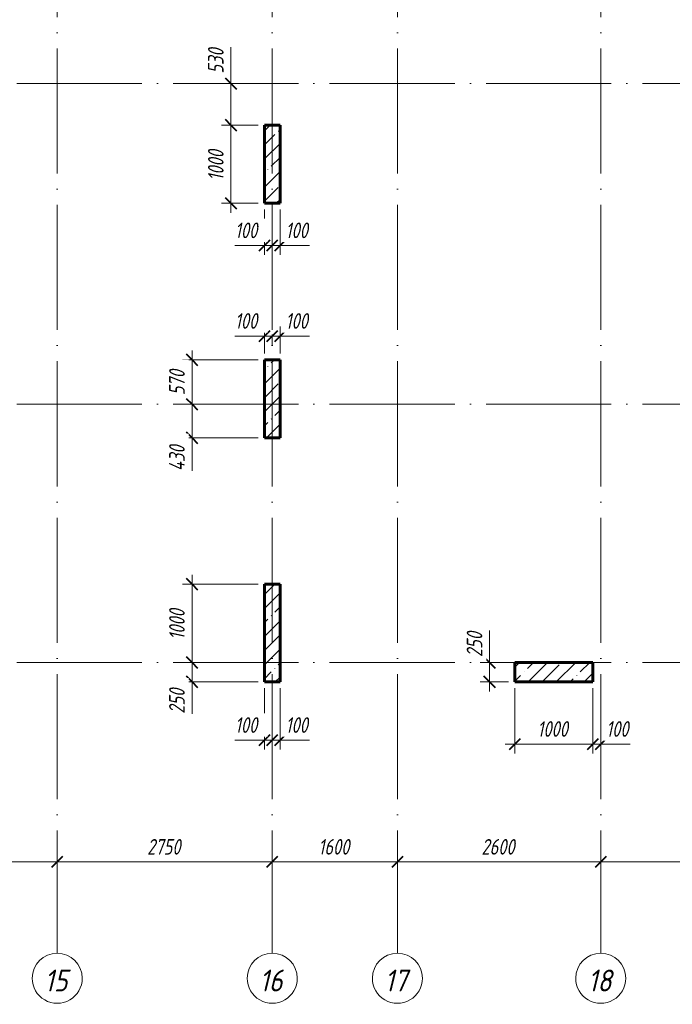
# Model space of a CAD drawing. Header units: millimetres. Extents: x 6092 to 73550, y -4371 to 20491.
# Tile 12 of 24: x 46770 to 55115, y -4371 to 8218. Entities that reach past the tile are written whole.
import ezdxf

# ---------------------------------------------------------------- set-up
doc = ezdxf.new("R2010")
doc.units = ezdxf.units.MM
doc.linetypes.add('ADSK_Линия сетки', pattern=[2000, 1600, -200, 0, -200])
for name, color, linetype, lineweight in [('A-____-____-DIMS', 211, 'Continuous', 9), ('A-____-____-DIMS-80', 211, 'Continuous', 9), ('S-COLS-____-MCUT', 52, 'Continuous', 40), ('S-COLS-____-OTLN', 52, 'Continuous', 18), ('S-GRID-____-IDEN', 1, 'Continuous', 20), ('S-GRID-____-OTLN', 1, 'Continuous', 9)]:
    doc.layers.add(name, color=color, linetype=linetype, lineweight=lineweight)
doc.styles.add('GOST Common_I', font='GOST_Common Italic.ttf', dxfattribs={"width": 0.9, "height": 280})
doc.styles.add('GOST Common_I_1', font='GOST_Common Italic.ttf', dxfattribs={"width": 0.8, "height": 200})
doc.dimstyles.new('ADSK_Округление_5мм__Узкий_', dxfattribs={"dimscale": 304.8, "dimtxt": 0.659918, "dimasz": 0.472441, "dimexe": 0.393701, "dimexo": 0.000861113, "dimgap": 0.104987, "dimtad": 1, "dimdec": 0, "dimlfac": 304.8, "dimrnd": 5, "dimdsep": 46, "dimtxsty": 'GOST Common_I_1', "dimblk1": 'OBLIQUE', "dimblk2": 'OBLIQUE', "dimsah": 1, "dimcen": 0.09, "dimdle": 0.393701, "dimazin": 0, "dimtfac": 1, "dimtdec": 4, "dimtix": 1, "dimtmove": 1, "dimatfit": 3, "dimfxl": 1, "dimtvp": 1, "dimtfill": 1, "dimtolj": 1, "dimtzin": 0, "dimlwd": 20, "dimlwe": 20, "dimarcsym": 2})
doc.dimstyles.new('ADSK_Округление_5мм__Узкий__1', dxfattribs={"dimscale": 304.8, "dimtxt": 0.659918, "dimasz": 0.472441, "dimexe": 0.393701, "dimexo": 0.000861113, "dimgap": 0.104987, "dimtad": 1, "dimdec": 0, "dimlfac": 304.8, "dimrnd": 5, "dimdsep": 46, "dimtxsty": 'GOST Common_I_1', "dimblk1": 'OBLIQUE', "dimblk2": 'OBLIQUE', "dimsah": 1, "dimcen": 0.09, "dimdle": 0.393701, "dimazin": 0, "dimtfac": 1, "dimtdec": 4, "dimtix": 1, "dimtmove": 0, "dimatfit": 3, "dimfxl": 1, "dimtvp": 1, "dimtfill": 1, "dimtolj": 1, "dimtzin": 0, "dimlwd": 20, "dimlwe": 20, "dimarcsym": 2})
pattern_1 = [(45, (16130.72, 8588.57), (-179.6051, 179.6051), []), (45, (16310.33, 8588.57), (-179.6051, 179.6051), [317.5, -63.5, 2.682, -60.818])]

# ---------------------------------------------------------------- blocks, each defined once
blk = doc.blocks.new('Ось сетки - Круг_Ø8 мм-6408-КЖ1_ПЭ_ВЭ3_Опалубка_Пилоны')
at = {"layer": 'S-GRID-____-IDEN'}
for start, end in [(90, 270), (270, 90)]:
    blk.add_arc((6412, 0), 320, start, end, dxfattribs=at)
blk = doc.blocks.new('DIMBLOCK15-КЖ1_ПЭ_ВЭ3_Опалубка_Пилоны')
at = {"layer": 'A-____-____-DIMS-80', "lineweight": 40}
for p, q in [((45500, -2551), (45572, -2479)), ((47250, -2551), (47322, -2479)), ((45500, -2551), (45428, -2623)), ((47250, -2551), (47178, -2623))]:
    blk.add_line(p, q, dxfattribs=at)
at = {"layer": 'A-____-____-DIMS-80', "lineweight": 20}
for p, q in [((45500, -2551), (45500, -2529)), ((45500, -2551), (47250, -2551)), ((45500, -2551), (45500, -2671)), ((47250, -2551), (47250, -2529)), ((47250, -2551), (47250, -2671))]:
    blk.add_line(p, q, dxfattribs=at)
at = {"layer": 'A-____-____-DIMS-80', "color": 0, "lineweight": 20, "insert": (46165, -2258), "char_height": 200, "width": 503.2, "attachment_point": 1, "line_spacing_factor": 1.022761, "style": 'GOST Common_I_1', "bg_fill": 3, "box_fill_scale": 1.25, "bg_fill_color": 256, "bg_fill_true_color": 13158600, "bg_fill_transparency": 0}
blk.add_mtext('1750', dxfattribs=at)
blk = doc.blocks.new('_Oblique')
at = {"color": 0, "linetype": 'ByBlock', "lineweight": -2}
blk.add_line((-0.5, -0.5), (0.5, 0.5), dxfattribs=at)
blk = doc.blocks.new('DIMBLOCK16-КЖ1_ПЭ_ВЭ3_Опалубка_Пилоны')
at = {"layer": 'A-____-____-DIMS-80', "lineweight": 40}
for p, q in [((47250, -2551), (47322, -2479)), ((50000, -2551), (50072, -2479)), ((47250, -2551), (47178, -2623)), ((50000, -2551), (49928, -2623))]:
    blk.add_line(p, q, dxfattribs=at)
at = {"layer": 'A-____-____-DIMS-80', "lineweight": 20}
for p, q in [((47250, -2551), (47250, -2529)), ((47250, -2551), (50000, -2551)), ((47250, -2551), (47250, -2671)), ((50000, -2551), (50000, -2529)), ((50000, -2551), (50000, -2671))]:
    blk.add_line(p, q, dxfattribs=at)
at = {"layer": 'A-____-____-DIMS-80', "color": 0, "lineweight": 20, "insert": (48400, -2258), "char_height": 200, "width": 540.02, "attachment_point": 1, "line_spacing_factor": 1.022761, "style": 'GOST Common_I_1', "bg_fill": 3, "box_fill_scale": 1.25, "bg_fill_color": 256, "bg_fill_true_color": 13158600, "bg_fill_transparency": 0}
blk.add_mtext('2750', dxfattribs=at)
blk = doc.blocks.new('DIMBLOCK17-КЖ1_ПЭ_ВЭ3_Опалубка_Пилоны')
at = {"layer": 'A-____-____-DIMS-80', "lineweight": 40}
for p, q in [((50000, -2551), (50072, -2479)), ((51600, -2551), (51672, -2479)), ((50000, -2551), (49928, -2623)), ((51600, -2551), (51528, -2623))]:
    blk.add_line(p, q, dxfattribs=at)
at = {"layer": 'A-____-____-DIMS-80', "lineweight": 20}
for p, q in [((50000, -2551), (50000, -2529)), ((50000, -2551), (51600, -2551)), ((50000, -2551), (50000, -2671)), ((51600, -2551), (51600, -2529)), ((51600, -2551), (51600, -2671))]:
    blk.add_line(p, q, dxfattribs=at)
at = {"layer": 'A-____-____-DIMS-80', "color": 0, "lineweight": 20, "insert": (50590, -2258), "char_height": 200, "width": 503.2, "attachment_point": 1, "line_spacing_factor": 1.022761, "style": 'GOST Common_I_1', "bg_fill": 3, "box_fill_scale": 1.25, "bg_fill_color": 256, "bg_fill_true_color": 13158600, "bg_fill_transparency": 0}
blk.add_mtext('1600', dxfattribs=at)
blk = doc.blocks.new('DIMBLOCK18-КЖ1_ПЭ_ВЭ3_Опалубка_Пилоны')
at = {"layer": 'A-____-____-DIMS-80', "lineweight": 40}
for p, q in [((51600, -2551), (51672, -2479)), ((54200, -2551), (54272, -2479)), ((51600, -2551), (51528, -2623)), ((54200, -2551), (54128, -2623))]:
    blk.add_line(p, q, dxfattribs=at)
at = {"layer": 'A-____-____-DIMS-80', "lineweight": 20}
for p, q in [((51600, -2551), (51600, -2529)), ((51600, -2551), (54200, -2551)), ((51600, -2551), (51600, -2671)), ((54200, -2551), (54200, -2529)), ((54200, -2551), (54200, -2671))]:
    blk.add_line(p, q, dxfattribs=at)
at = {"layer": 'A-____-____-DIMS-80', "color": 0, "lineweight": 20, "insert": (52675, -2258), "char_height": 200, "width": 540.02, "attachment_point": 1, "line_spacing_factor": 1.022761, "style": 'GOST Common_I_1', "bg_fill": 3, "box_fill_scale": 1.25, "bg_fill_color": 256, "bg_fill_true_color": 13158600, "bg_fill_transparency": 0}
blk.add_mtext('2600', dxfattribs=at)
blk = doc.blocks.new('DIMBLOCK19-КЖ1_ПЭ_ВЭ3_Опалубка_Пилоны')
at = {"layer": 'A-____-____-DIMS-80', "lineweight": 40}
for p, q in [((54200, -2551), (54272, -2479)), ((56700, -2551), (56772, -2479)), ((54200, -2551), (54128, -2623)), ((56700, -2551), (56628, -2623))]:
    blk.add_line(p, q, dxfattribs=at)
at = {"layer": 'A-____-____-DIMS-80', "lineweight": 20}
for p, q in [((54200, -2551), (54200, -2529)), ((54200, -2551), (56700, -2551)), ((54200, -2551), (54200, -2671)), ((56700, -2551), (56700, -2529)), ((56700, -2551), (56700, -2671))]:
    blk.add_line(p, q, dxfattribs=at)
at = {"layer": 'A-____-____-DIMS-80', "color": 0, "lineweight": 20, "insert": (55225, -2258), "char_height": 200, "width": 540.02, "attachment_point": 1, "line_spacing_factor": 1.022761, "style": 'GOST Common_I_1', "bg_fill": 3, "box_fill_scale": 1.25, "bg_fill_color": 256, "bg_fill_true_color": 13158600, "bg_fill_transparency": 0}
blk.add_mtext('2500', dxfattribs=at)
blk = doc.blocks.new('DIMBLOCK53-КЖ1_ПЭ_ВЭ3_Опалубка_Пилоны')
at = {"layer": 'A-____-____-DIMS-80', "lineweight": 20}
for p, q in [((49900, -994), (49900, -330)), ((49523, -994), (49870, -994)), ((49780, -994), (50000, -994)), ((49870, -994), (49950, -994)), ((49900, -994), (49900, -1114)), ((50000, -994), (50000, -972)), ((50000, -994), (50000, -1114))]:
    blk.add_line(p, q, dxfattribs=at)
at = {"layer": 'A-____-____-DIMS-80', "lineweight": 40}
for p, q in [((49900, -994), (49828, -1066)), ((49900, -994), (49972, -922)), ((50000, -994), (49928, -1066)), ((50000, -994), (50072, -922))]:
    blk.add_line(p, q, dxfattribs=at)
at = {"layer": 'A-____-____-DIMS-80', "color": 0, "lineweight": 20, "insert": (49523, -701), "char_height": 200, "width": 368.19, "attachment_point": 1, "line_spacing_factor": 1.022761, "style": 'GOST Common_I_1', "bg_fill": 3, "box_fill_scale": 1.25, "bg_fill_color": 256, "bg_fill_true_color": 13158600, "bg_fill_transparency": 0}
blk.add_mtext('100', dxfattribs=at)
blk = doc.blocks.new('DIMBLOCK54-КЖ1_ПЭ_ВЭ3_Опалубка_Пилоны')
at = {"layer": 'A-____-____-DIMS-80', "lineweight": 20}
for p, q in [((50100, -994), (50100, -330)), ((50000, -994), (50000, -972)), ((50000, -994), (50220, -994)), ((50000, -994), (50000, -1114)), ((50130, -994), (50050, -994)), ((50100, -994), (50100, -1114)), ((50477, -994), (50130, -994))]:
    blk.add_line(p, q, dxfattribs=at)
at = {"layer": 'A-____-____-DIMS-80', "lineweight": 40}
for p, q in [((50000, -994), (49928, -1066)), ((50000, -994), (50072, -922)), ((50100, -994), (50028, -1066)), ((50100, -994), (50172, -922))]:
    blk.add_line(p, q, dxfattribs=at)
at = {"layer": 'A-____-____-DIMS-80', "color": 0, "lineweight": 20, "insert": (50170, -701), "char_height": 200, "width": 368.19, "attachment_point": 1, "line_spacing_factor": 1.022761, "style": 'GOST Common_I_1', "bg_fill": 3, "box_fill_scale": 1.25, "bg_fill_color": 256, "bg_fill_true_color": 13158600, "bg_fill_transparency": 0}
blk.add_mtext('100', dxfattribs=at)
blk = doc.blocks.new('DIMBLOCK55-КЖ1_ПЭ_ВЭ3_Опалубка_Пилоны')
at = {"layer": 'A-____-____-DIMS-80', "lineweight": 40}
for p, q in [((48974, 1000), (48902, 1072)), ((48974, 1000), (49046, 928)), ((48974, 0), (48902, 72)), ((48974, 0), (49046, -72))]:
    blk.add_line(p, q, dxfattribs=at)
at = {"layer": 'A-____-____-DIMS-80', "lineweight": 20}
for p, q in [((48974, 1120), (48974, 0)), ((48974, 1000), (48854, 1000)), ((48974, 1000), (49820, 1000)), ((48974, 0), (48854, 0)), ((48974, 0), (48996, 0))]:
    blk.add_line(p, q, dxfattribs=at)
at = {"layer": 'A-____-____-DIMS-80', "color": 0, "lineweight": 20, "insert": (48681, 290), "char_height": 200, "width": 503.2, "attachment_point": 1, "rotation": 90, "line_spacing_factor": 1.022761, "style": 'GOST Common_I_1', "bg_fill": 3, "box_fill_scale": 1.25, "bg_fill_color": 256, "bg_fill_true_color": 13158600, "bg_fill_transparency": 0}
blk.add_mtext('1000', dxfattribs=at)
blk = doc.blocks.new('DIMBLOCK56-КЖ1_ПЭ_ВЭ3_Опалубка_Пилоны')
at = {"layer": 'A-____-____-DIMS-80', "lineweight": 40}
for p, q in [((48974, 0), (48902, 72)), ((48974, 0), (49046, -72)), ((48974, -250), (48902, -178)), ((48974, -250), (49046, -322))]:
    blk.add_line(p, q, dxfattribs=at)
at = {"layer": 'A-____-____-DIMS-80', "lineweight": 20}
for p, q in [((48974, 0), (48854, 0)), ((48974, 0), (48974, -370)), ((48974, 0), (48996, 0)), ((48974, -279), (48974, -125)), ((48974, -250), (48854, -250)), ((48974, -250), (49820, -250)), ((48974, -656), (48974, -279))]:
    blk.add_line(p, q, dxfattribs=at)
at = {"layer": 'A-____-____-DIMS-80', "color": 0, "lineweight": 20, "insert": (48681, -656), "char_height": 200, "width": 405.01, "attachment_point": 1, "rotation": 90, "line_spacing_factor": 1.022761, "style": 'GOST Common_I_1', "bg_fill": 3, "box_fill_scale": 1.25, "bg_fill_color": 256, "bg_fill_true_color": 13158600, "bg_fill_transparency": 0}
blk.add_mtext('250', dxfattribs=at)
blk = doc.blocks.new('DIMBLOCK57-КЖ1_ПЭ_ВЭ3_Опалубка_Пилоны')
at = {"layer": 'A-____-____-DIMS-80', "lineweight": 20}
for p, q in [((54100, -1044), (54100, -330)), ((54200, -1044), (54200, -924)), ((54320, -1044), (54100, -1044)), ((54100, -1044), (54100, -1164)), ((54230, -1044), (54150, -1044)), ((54200, -1044), (54200, -1066)), ((54577, -1044), (54230, -1044))]:
    blk.add_line(p, q, dxfattribs=at)
at = {"layer": 'A-____-____-DIMS-80', "lineweight": 40}
for p, q in [((54100, -1044), (54172, -972)), ((54200, -1044), (54272, -972)), ((54100, -1044), (54028, -1116)), ((54200, -1044), (54128, -1116))]:
    blk.add_line(p, q, dxfattribs=at)
at = {"layer": 'A-____-____-DIMS-80', "color": 0, "lineweight": 20, "insert": (54270, -751), "char_height": 200, "width": 368.19, "attachment_point": 1, "line_spacing_factor": 1.022761, "style": 'GOST Common_I_1', "bg_fill": 3, "box_fill_scale": 1.25, "bg_fill_color": 256, "bg_fill_true_color": 13158600, "bg_fill_transparency": 0}
blk.add_mtext('100', dxfattribs=at)
blk = doc.blocks.new('DIMBLOCK58-КЖ1_ПЭ_ВЭ3_Опалубка_Пилоны')
at = {"layer": 'A-____-____-DIMS-80', "lineweight": 20}
for p, q in [((53100, -1044), (53100, -330)), ((54100, -1044), (54100, -330)), ((54100, -1044), (52980, -1044)), ((53100, -1044), (53100, -1164)), ((54100, -1044), (54100, -1164))]:
    blk.add_line(p, q, dxfattribs=at)
at = {"layer": 'A-____-____-DIMS-80', "lineweight": 40}
for p, q in [((53100, -1044), (53172, -972)), ((54100, -1044), (54172, -972)), ((53100, -1044), (53028, -1116)), ((54100, -1044), (54028, -1116))]:
    blk.add_line(p, q, dxfattribs=at)
at = {"layer": 'A-____-____-DIMS-80', "color": 0, "lineweight": 20, "insert": (53390, -751), "char_height": 200, "width": 503.2, "attachment_point": 1, "line_spacing_factor": 1.022761, "style": 'GOST Common_I_1', "bg_fill": 3, "box_fill_scale": 1.25, "bg_fill_color": 256, "bg_fill_true_color": 13158600, "bg_fill_transparency": 0}
blk.add_mtext('1000', dxfattribs=at)
blk = doc.blocks.new('DIMBLOCK59-КЖ1_ПЭ_ВЭ3_Опалубка_Пилоны')
at = {"layer": 'A-____-____-DIMS-80', "lineweight": 20}
for p, q in [((52779, 406), (52779, 29)), ((52779, 0), (52659, 0)), ((52779, -370), (52779, 120)), ((52779, 29), (52779, -125)), ((52779, 0), (53020, 0)), ((52779, -250), (52659, -250)), ((52779, -250), (53020, -250))]:
    blk.add_line(p, q, dxfattribs=at)
at = {"layer": 'A-____-____-DIMS-80', "lineweight": 40}
for p, q in [((52779, 0), (52707, 72)), ((52779, 0), (52851, -72)), ((52779, -250), (52707, -178)), ((52779, -250), (52851, -322))]:
    blk.add_line(p, q, dxfattribs=at)
at = {"layer": 'A-____-____-DIMS-80', "color": 0, "lineweight": 20, "insert": (52486, 69), "char_height": 200, "width": 405.01, "attachment_point": 1, "rotation": 90, "line_spacing_factor": 1.022761, "style": 'GOST Common_I_1', "bg_fill": 3, "box_fill_scale": 1.25, "bg_fill_color": 256, "bg_fill_true_color": 13158600, "bg_fill_transparency": 0}
blk.add_mtext('250', dxfattribs=at)
blk = doc.blocks.new('DIMBLOCK119-КЖ1_ПЭ_ВЭ3_Опалубка_Пилоны')
at = {"layer": 'A-____-____-DIMS-80', "lineweight": 40}
for p, q in [((48974, 3870), (48902, 3942)), ((48974, 3870), (49046, 3798)), ((48974, 3300), (48902, 3372)), ((48974, 3300), (49046, 3228))]:
    blk.add_line(p, q, dxfattribs=at)
at = {"layer": 'A-____-____-DIMS-80', "lineweight": 20}
for p, q in [((48974, 3990), (48974, 3300)), ((48974, 3870), (48854, 3870)), ((48974, 3870), (49820, 3870)), ((48974, 3300), (48854, 3300)), ((48974, 3300), (48996, 3300))]:
    blk.add_line(p, q, dxfattribs=at)
at = {"layer": 'A-____-____-DIMS-80', "color": 0, "lineweight": 20, "insert": (48681, 3416), "char_height": 200, "width": 405.01, "attachment_point": 1, "rotation": 90, "line_spacing_factor": 1.022761, "style": 'GOST Common_I_1', "bg_fill": 3, "box_fill_scale": 1.25, "bg_fill_color": 256, "bg_fill_true_color": 13158600, "bg_fill_transparency": 0}
blk.add_mtext('570', dxfattribs=at)
blk = doc.blocks.new('DIMBLOCK120-КЖ1_ПЭ_ВЭ3_Опалубка_Пилоны')
at = {"layer": 'A-____-____-DIMS-80', "lineweight": 20}
for p, q in [((48974, 3300), (48854, 3300)), ((48974, 3300), (48974, 2750)), ((48974, 3300), (48996, 3300)), ((48974, 2843), (48974, 3085)), ((48974, 2870), (48854, 2870)), ((48974, 2870), (49820, 2870)), ((48974, 2448), (48974, 2843))]:
    blk.add_line(p, q, dxfattribs=at)
at = {"layer": 'A-____-____-DIMS-80', "lineweight": 40}
for p, q in [((48974, 3300), (48902, 3372)), ((48974, 3300), (49046, 3228)), ((48974, 2870), (48902, 2942)), ((48974, 2870), (49046, 2798))]:
    blk.add_line(p, q, dxfattribs=at)
at = {"layer": 'A-____-____-DIMS-80', "color": 0, "lineweight": 20, "insert": (48681, 2448), "char_height": 200, "width": 425.47, "attachment_point": 1, "rotation": 90, "line_spacing_factor": 1.022761, "style": 'GOST Common_I_1', "bg_fill": 3, "box_fill_scale": 1.25, "bg_fill_color": 256, "bg_fill_true_color": 13158600, "bg_fill_transparency": 0}
blk.add_mtext('430', dxfattribs=at)
blk = doc.blocks.new('DIMBLOCK121-КЖ1_ПЭ_ВЭ3_Опалубка_Пилоны')
at = {"layer": 'A-____-____-DIMS-80', "lineweight": 20}
for p, q in [((49900, 4173), (49900, 4293)), ((49523, 4173), (49870, 4173)), ((49780, 4173), (50000, 4173)), ((49870, 4173), (49950, 4173)), ((49900, 4173), (49900, 3950)), ((50000, 4173), (50000, 4194)), ((50000, 4173), (50000, 4053))]:
    blk.add_line(p, q, dxfattribs=at)
at = {"layer": 'A-____-____-DIMS-80', "lineweight": 40}
for p, q in [((49900, 4173), (49828, 4101)), ((49900, 4173), (49972, 4245)), ((50000, 4173), (49928, 4101)), ((50000, 4173), (50072, 4245))]:
    blk.add_line(p, q, dxfattribs=at)
at = {"layer": 'A-____-____-DIMS-80', "color": 0, "lineweight": 20, "insert": (49523, 4466), "char_height": 200, "width": 368.19, "attachment_point": 1, "line_spacing_factor": 1.022761, "style": 'GOST Common_I_1', "bg_fill": 3, "box_fill_scale": 1.25, "bg_fill_color": 256, "bg_fill_true_color": 13158600, "bg_fill_transparency": 0}
blk.add_mtext('100', dxfattribs=at)
blk = doc.blocks.new('DIMBLOCK122-КЖ1_ПЭ_ВЭ3_Опалубка_Пилоны')
at = {"layer": 'A-____-____-DIMS-80', "lineweight": 20}
for p, q in [((50100, 4173), (50100, 4293)), ((50000, 4173), (50000, 4194)), ((50000, 4173), (50220, 4173)), ((50000, 4173), (50000, 4053)), ((50130, 4173), (50050, 4173)), ((50100, 4173), (50100, 3950)), ((50477, 4173), (50130, 4173))]:
    blk.add_line(p, q, dxfattribs=at)
at = {"layer": 'A-____-____-DIMS-80', "lineweight": 40}
for p, q in [((50000, 4173), (49928, 4101)), ((50000, 4173), (50072, 4245)), ((50100, 4173), (50028, 4101)), ((50100, 4173), (50172, 4245))]:
    blk.add_line(p, q, dxfattribs=at)
at = {"layer": 'A-____-____-DIMS-80', "color": 0, "lineweight": 20, "insert": (50170, 4466), "char_height": 200, "width": 368.19, "attachment_point": 1, "line_spacing_factor": 1.022761, "style": 'GOST Common_I_1', "bg_fill": 3, "box_fill_scale": 1.25, "bg_fill_color": 256, "bg_fill_true_color": 13158600, "bg_fill_transparency": 0}
blk.add_mtext('100', dxfattribs=at)
blk = doc.blocks.new('DIMBLOCK123-КЖ1_ПЭ_ВЭ3_Опалубка_Пилоны')
at = {"layer": 'A-____-____-DIMS-80', "lineweight": 40}
for p, q in [((49472, 6870), (49400, 6942)), ((49472, 6870), (49544, 6798)), ((49472, 5870), (49400, 5942)), ((49472, 5870), (49544, 5798))]:
    blk.add_line(p, q, dxfattribs=at)
at = {"layer": 'A-____-____-DIMS-80', "lineweight": 20}
for p, q in [((49472, 6870), (49352, 6870)), ((49472, 5750), (49472, 6870)), ((49472, 6870), (49820, 6870)), ((49472, 5870), (49352, 5870)), ((49472, 5870), (49820, 5870))]:
    blk.add_line(p, q, dxfattribs=at)
at = {"layer": 'A-____-____-DIMS-80', "color": 0, "lineweight": 20, "insert": (49178, 6160), "char_height": 200, "width": 503.2, "attachment_point": 1, "rotation": 90, "line_spacing_factor": 1.022761, "style": 'GOST Common_I_1', "bg_fill": 3, "box_fill_scale": 1.25, "bg_fill_color": 256, "bg_fill_true_color": 13158600, "bg_fill_transparency": 0}
blk.add_mtext('1000', dxfattribs=at)
blk = doc.blocks.new('DIMBLOCK124-КЖ1_ПЭ_ВЭ3_Опалубка_Пилоны')
at = {"layer": 'A-____-____-DIMS-80', "lineweight": 20}
for p, q in [((49472, 7866), (49472, 7488)), ((49472, 6870), (49472, 7520)), ((49472, 7488), (49472, 7135)), ((49472, 7400), (49450, 7400)), ((49472, 7400), (49592, 7400)), ((49472, 6870), (49352, 6870)), ((49472, 6870), (49820, 6870))]:
    blk.add_line(p, q, dxfattribs=at)
at = {"layer": 'A-____-____-DIMS-80', "lineweight": 40}
for p, q in [((49472, 7400), (49400, 7472)), ((49472, 7400), (49544, 7328)), ((49472, 6870), (49400, 6942)), ((49472, 6870), (49544, 6798))]:
    blk.add_line(p, q, dxfattribs=at)
at = {"layer": 'A-____-____-DIMS-80', "color": 0, "lineweight": 20, "insert": (49178, 7528), "char_height": 200, "width": 405.01, "attachment_point": 1, "rotation": 90, "line_spacing_factor": 1.022761, "style": 'GOST Common_I_1', "bg_fill": 3, "box_fill_scale": 1.25, "bg_fill_color": 256, "bg_fill_true_color": 13158600, "bg_fill_transparency": 0}
blk.add_mtext('530', dxfattribs=at)
blk = doc.blocks.new('DIMBLOCK125-КЖ1_ПЭ_ВЭ3_Опалубка_Пилоны')
at = {"layer": 'A-____-____-DIMS-80', "lineweight": 20}
for p, q in [((49900, 5331), (49900, 5790)), ((49523, 5331), (49870, 5331)), ((49780, 5331), (50000, 5331)), ((49870, 5331), (49950, 5331)), ((49900, 5331), (49900, 5211)), ((50000, 5331), (50000, 5353)), ((50000, 5331), (50000, 5211))]:
    blk.add_line(p, q, dxfattribs=at)
at = {"layer": 'A-____-____-DIMS-80', "lineweight": 40}
for p, q in [((49900, 5331), (49828, 5259)), ((49900, 5331), (49972, 5403)), ((50000, 5331), (49928, 5259)), ((50000, 5331), (50072, 5403))]:
    blk.add_line(p, q, dxfattribs=at)
at = {"layer": 'A-____-____-DIMS-80', "color": 0, "lineweight": 20, "insert": (49523, 5624), "char_height": 200, "width": 368.19, "attachment_point": 1, "line_spacing_factor": 1.022761, "style": 'GOST Common_I_1', "bg_fill": 3, "box_fill_scale": 1.25, "bg_fill_color": 256, "bg_fill_true_color": 13158600, "bg_fill_transparency": 0}
blk.add_mtext('100', dxfattribs=at)
blk = doc.blocks.new('DIMBLOCK126-КЖ1_ПЭ_ВЭ3_Опалубка_Пилоны')
at = {"layer": 'A-____-____-DIMS-80', "lineweight": 20}
for p, q in [((50100, 5331), (50100, 5790)), ((50000, 5331), (50000, 5353)), ((50000, 5331), (50220, 5331)), ((50000, 5331), (50000, 5211)), ((50130, 5331), (50050, 5331)), ((50100, 5331), (50100, 5211)), ((50477, 5331), (50130, 5331))]:
    blk.add_line(p, q, dxfattribs=at)
at = {"layer": 'A-____-____-DIMS-80', "lineweight": 40}
for p, q in [((50000, 5331), (49928, 5259)), ((50000, 5331), (50072, 5403)), ((50100, 5331), (50028, 5259)), ((50100, 5331), (50172, 5403))]:
    blk.add_line(p, q, dxfattribs=at)
at = {"layer": 'A-____-____-DIMS-80', "color": 0, "lineweight": 20, "insert": (50170, 5624), "char_height": 200, "width": 368.19, "attachment_point": 1, "line_spacing_factor": 1.022761, "style": 'GOST Common_I_1', "bg_fill": 3, "box_fill_scale": 1.25, "bg_fill_color": 256, "bg_fill_true_color": 13158600, "bg_fill_transparency": 0}
blk.add_mtext('100', dxfattribs=at)

msp = doc.modelspace()

# ---------------------------------------------------------------- hatches: boundary and pattern name
at = {"layer": 'S-COLS-____-OTLN', "lineweight": 9}
h = msp.add_hatch(dxfattribs=at)
h.set_pattern_fill('FP_1', color=256, style=0, pattern_type=2)
h.set_pattern_definition(pattern_1)
h.paths.add_polyline_path([(50100, 5870), (50100, 6870), (49900, 6870), (49900, 5870)])
h = msp.add_hatch(dxfattribs=at)
h.set_pattern_fill('FP_1', color=256, style=0, pattern_type=2)
h.set_pattern_definition(pattern_1)
h.paths.add_polyline_path([(49900, 2869.9996), (50100, 2869.9996), (50100, 3869.9996), (49900, 3869.9996)])
h = msp.add_hatch(dxfattribs=at)
h.set_pattern_fill('FP_1', color=256, style=0, pattern_type=2)
h.set_pattern_definition(pattern_1)
h.paths.add_polyline_path([(49900, -250.0003), (50100, -250.0003), (50100, 999.9997), (49900, 999.9997)])
h = msp.add_hatch(dxfattribs=at)
h.set_pattern_fill('FP_1', color=256, style=0, pattern_type=2)
h.set_pattern_definition(pattern_1)
h.paths.add_polyline_path([(54099.9984, -250), (54099.9984, 0), (53099.9984, 0), (53099.9984, -250)])

# ---------------------------------------------------------------- linework, layer by layer
at = {"layer": 'S-COLS-____-MCUT', "lineweight": 60}
for p, q in [((50100, 6870), (49900, 6870)), ((49900, 6870), (49900, 5870)), ((50100, 5870), (50100, 6870)), ((49900, 5870), (50100, 5870)), ((50100, 3869.9996), (49900, 3869.9996)), ((49900, 3869.9996), (49900, 2869.9996)), ((50100, 2869.9996), (50100, 3869.9996)), ((49900, 2869.9996), (50100, 2869.9996)), ((50100, 999.9997), (49900, 999.9997)), ((49900, 999.9997), (49900, -250.0003)), ((50100, -250.0003), (50100, 999.9997)), ((54099.9984, 0), (53099.9984, 0)), ((53099.9984, 0), (53099.9984, -250)), ((54099.9984, -250), (54099.9984, 0)), ((49900, -250.0003), (50100, -250.0003)), ((53099.9984, -250), (54099.9984, -250))]:
    msp.add_line(p, q, dxfattribs=at)
at = {"layer": 'S-GRID-____-OTLN', "linetype": 'ADSK_Линия сетки'}
for p, q in [((47250, 19851.1002), (47250, -3717.186)), ((50000, 19851.1002), (50000, -3717.186)), ((51600, 19851.1002), (51600, -3717.186)), ((54200, 19851.1002), (54200, -3717.186)), ((6731.5249, 7400), (72652.3528, 7400)), ((6731.5249, 3300), (72652.3528, 3300)), ((6731.5249, 0), (72652.3528, 0))]:
    msp.add_line(p, q, dxfattribs=at)

# ---------------------------------------------------------------- block references
at = {"layer": 'S-GRID-____-IDEN', "rotation": 269.9999999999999}
for p in [(47250, 2374.3389), (50000, 2374.3389), (51600, 2374.3389), (54200, 2374.3389)]:
    msp.add_blockref('Ось сетки - Круг_Ø8 мм-6408-КЖ1_ПЭ_ВЭ3_Опалубка_Пилоны', p, dxfattribs=at)

# ---------------------------------------------------------------- texts
at = {"layer": 'S-GRID-____-IDEN', "lineweight": 9, "char_height": 280, "width": 386.73405, "attachment_point": 1, "style": 'GOST Common_I'}
for s, insert in [('15', (47086.1445, -3927.3627)), ('16', (49836.1445, -3927.3627)), ('17', (51436.1445, -3927.3627)), ('18', (54036.1445, -3927.3627))]:
    msp.add_mtext(s, dxfattribs=dict(at, insert=insert))

# ---------------------------------------------------------------- next in the draw order: dimensions: what is measured, and where the dimension line sits
at = {"layer": 'A-____-____-DIMS', "lineweight": 20}
for base, p1, p2, override, picture, middle in [((49471.6057, 6870), (49900, 5870), (49900, 6870), {"dimpost": '<>', "dimfxl": 1000}, 'DIMBLOCK123-КЖ1_ПЭ_ВЭ3_Опалубка_Пилоны', (49339.6057, 6370)), ((48974.369, 3300), (49900, 3869.9996), (49076.1924, 3300), {"dimpost": '<>', "dimfxl": 1001.777716}, 'DIMBLOCK119-КЖ1_ПЭ_ВЭ3_Опалубка_Пилоны', (48841.0811, 3584.9998)), ((48974.369, 0), (49900, 999.9997), (49076.1924, 0), {"dimpost": '<>', "dimfxl": 1295.630476}, 'DIMBLOCK55-КЖ1_ПЭ_ВЭ3_Опалубка_Пилоны', (48842.369, 499.9998))]:
    dim = msp.add_linear_dim(base=base, p1=p1, p2=p2, angle=90, dimstyle='ADSK_Округление_5мм__Узкий__1', override=override, dxfattribs=at)
    dim.commit()
    dim.dimension.update_dxf_attribs({"geometry": picture, "text_midpoint": middle})
for base, p1, p2, override, picture, middle in [((50000, -994.2897), (49900, -250.0003), (50000, -892.4663), {"dimpost": '<>', "dimfxl": 650.201891}, 'DIMBLOCK53-КЖ1_ПЭ_ВЭ3_Опалубка_Пилоны', (49706.8304, -834.2573)), ((54099.9984, -1044.2904), (54200, -1146.1138), (54099.9984, -250), {"dimpost": '<>', "dimfxl": 901.676375}, 'DIMBLOCK57-КЖ1_ПЭ_ВЭ3_Опалубка_Пилоны', (54454.5353, -884.2581))]:
    dim = msp.add_linear_dim(base=base, p1=p1, p2=p2, dimstyle='ADSK_Округление_5мм__Узкий_', override=override, dxfattribs=at)
    dim.commit()
    dim.dimension.update_dxf_attribs({"geometry": picture, "text_midpoint": middle, "dimtype": 160})
dim = msp.add_linear_dim(base=(47250, -2551.0416), p1=(45500, -2449.2182), p2=(47250, -2449.2182), dimstyle='ADSK_Округление_5мм__Узкий__1', override={"dimpost": '<>', "dimfxl": 1750}, dxfattribs=at)
dim.commit()
dim.dimension.update_dxf_attribs({"geometry": 'DIMBLOCK15-КЖ1_ПЭ_ВЭ3_Опалубка_Пилоны', "text_midpoint": (46375, -2419.0416)})

# ---------------------------------------------------------------- next in the draw order: dimensions: what is measured, and where the dimension line sits
for base, p1, p2, override, picture, middle in [((49471.6057, 7400), (49900, 6870), (49369.7823, 7400), {"dimpost": '<>', "dimfxl": 749.687108}, 'DIMBLOCK124-КЖ1_ПЭ_ВЭ3_Опалубка_Пилоны', (49311.5734, 7730.7511)), ((48974.369, 2869.9996), (49076.1924, 3300), (49900, 2869.9996), {"dimpost": '<>', "dimfxl": 929.278927}, 'DIMBLOCK120-КЖ1_ПЭ_ВЭ3_Опалубка_Пилоны', (48814.3367, 2660.9816))]:
    dim = msp.add_linear_dim(base=base, p1=p1, p2=p2, angle=90, dimstyle='ADSK_Округление_5мм__Узкий_', override=override, dxfattribs=at)
    dim.commit()
    dim.dimension.update_dxf_attribs({"geometry": picture, "text_midpoint": middle, "dimtype": 160, "text_rotation": 90})
for base, p1, p2, override, picture, middle in [((50000, 5330.8208), (49900, 5870), (50000, 5432.6441), {"dimpost": '<>', "dimfxl": 448.642585}, 'DIMBLOCK125-КЖ1_ПЭ_ВЭ3_Опалубка_Пилоны', (49706.8304, 5490.8531)), ((50000, 4172.5964), (49900, 3869.9996), (50000, 4274.4198), {"dimpost": '<>', "dimfxl": 416.600119}, 'DIMBLOCK121-КЖ1_ПЭ_ВЭ3_Опалубка_Пилоны', (49706.8304, 4332.6287)), ((50100, -994.2897), (50000, -892.4663), (50100, -250.0003), {"dimpost": '<>', "dimfxl": 650.201891}, 'DIMBLOCK54-КЖ1_ПЭ_ВЭ3_Опалубка_Пилоны', (50354.5353, -834.2573))]:
    dim = msp.add_linear_dim(base=base, p1=p1, p2=p2, dimstyle='ADSK_Округление_5мм__Узкий_', override=override, dxfattribs=at)
    dim.commit()
    dim.dimension.update_dxf_attribs({"geometry": picture, "text_midpoint": middle, "dimtype": 160})
for base, p1, p2, override, picture, middle in [((53099.9984, -1044.2904), (54099.9984, -250), (53099.9984, -250), {"dimpost": '<>', "dimfxl": 1000}, 'DIMBLOCK58-КЖ1_ПЭ_ВЭ3_Опалубка_Пилоны', (53599.9984, -912.2904)), ((50000, -2551.0416), (47250, -2449.2182), (50000, -2449.2182), {"dimpost": '<>', "dimfxl": 2750}, 'DIMBLOCK16-КЖ1_ПЭ_ВЭ3_Опалубка_Пилоны', (48625, -2419.0416))]:
    dim = msp.add_linear_dim(base=base, p1=p1, p2=p2, dimstyle='ADSK_Округление_5мм__Узкий__1', override=override, dxfattribs=at)
    dim.commit()
    dim.dimension.update_dxf_attribs({"geometry": picture, "text_midpoint": middle})

# ---------------------------------------------------------------- next in the draw order: dimensions: what is measured, and where the dimension line sits
for base, p1, p2, override, picture, middle in [((50100, 5330.8208), (50000, 5432.6441), (50100, 5870), {"dimpost": '<>', "dimfxl": 448.642585}, 'DIMBLOCK126-КЖ1_ПЭ_ВЭ3_Опалубка_Пилоны', (50354.5353, 5490.8531)), ((50100, 4172.5964), (50000, 4274.4198), (50100, 3869.9996), {"dimpost": '<>', "dimfxl": 416.600119}, 'DIMBLOCK122-КЖ1_ПЭ_ВЭ3_Опалубка_Пилоны', (50354.5353, 4332.6287))]:
    dim = msp.add_linear_dim(base=base, p1=p1, p2=p2, dimstyle='ADSK_Округление_5мм__Узкий_', override=override, dxfattribs=at)
    dim.commit()
    dim.dimension.update_dxf_attribs({"geometry": picture, "text_midpoint": middle, "dimtype": 160})
for base, p1, p2, override, picture, middle in [((52779.1919, 0), (53099.9984, -250), (53099.9984, 0), {"dimpost": '<>', "dimfxl": 250}, 'DIMBLOCK59-КЖ1_ПЭ_ВЭ3_Опалубка_Пилоны', (52619.1596, 271.3511)), ((48974.369, -250.0003), (49076.1924, 0), (49900, -250.0003), {"dimpost": '<>', "dimfxl": 860.906022}, 'DIMBLOCK56-КЖ1_ПЭ_ВЭ3_Опалубка_Пилоны', (48814.3367, -453.8492))]:
    dim = msp.add_linear_dim(base=base, p1=p1, p2=p2, angle=90, dimstyle='ADSK_Округление_5мм__Узкий_', override=override, dxfattribs=at)
    dim.commit()
    dim.dimension.update_dxf_attribs({"geometry": picture, "text_midpoint": middle, "dimtype": 160, "text_rotation": 90})
dim = msp.add_linear_dim(base=(51600, -2551.0416), p1=(50000, -2449.2182), p2=(51600, -2449.2182), dimstyle='ADSK_Округление_5мм__Узкий__1', override={"dimpost": '<>', "dimfxl": 1600}, dxfattribs=at)
dim.commit()
dim.dimension.update_dxf_attribs({"geometry": 'DIMBLOCK17-КЖ1_ПЭ_ВЭ3_Опалубка_Пилоны', "text_midpoint": (50800, -2417.7537)})

# ---------------------------------------------------------------- next in the draw order: dimensions: what is measured, and where the dimension line sits
dim = msp.add_linear_dim(base=(54200, -2551.0416), p1=(51600, -2449.2182), p2=(54200, -2449.2182), dimstyle='ADSK_Округление_5мм__Узкий__1', override={"dimpost": '<>', "dimfxl": 2600}, dxfattribs=at)
dim.commit()
dim.dimension.update_dxf_attribs({"geometry": 'DIMBLOCK18-КЖ1_ПЭ_ВЭ3_Опалубка_Пилоны', "text_midpoint": (52900, -2417.7537)})

# ---------------------------------------------------------------- next in the draw order: dimensions: what is measured, and where the dimension line sits
dim = msp.add_linear_dim(base=(56700, -2551.0416), p1=(54200, -2449.2182), p2=(56700, -2449.2182), dimstyle='ADSK_Округление_5мм__Узкий__1', override={"dimpost": '<>', "dimfxl": 2500}, dxfattribs=at)
dim.commit()
dim.dimension.update_dxf_attribs({"geometry": 'DIMBLOCK19-КЖ1_ПЭ_ВЭ3_Опалубка_Пилоны', "text_midpoint": (55450, -2417.7537)})

doc.saveas('drawing.dxf')
